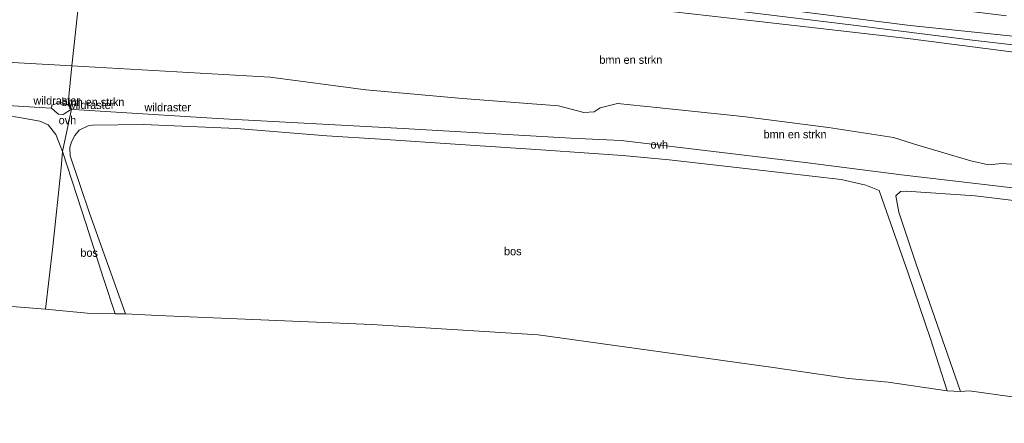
# Model space of a CAD drawing. Header units: millimetres. Extents: x 180000 to 190000, y 466229 to 468626.
# Tile 175 of 202: x 187855 to 188158, y 466479 to 466603. Entities that reach past the tile are written whole.
import ezdxf
from ezdxf.enums import TextEntityAlignment as Align

# ---------------------------------------------------------------- set-up
doc = ezdxf.new("R2010")
doc.units = ezdxf.units.MM
for name, color, linetype, lineweight in [('af-bs-doorgang', 8, 'Continuous', 18), ('af-bs-rasterhekwerk', 8, 'hekwerk', 18), ('bp-b5-bomenstruiken', 93, 'Continuous', 18), ('bp-b5-bos', 93, 'Continuous', 18), ('bp-b5-grasland', 93, 'Continuous', 18), ('gw-bs-insteekwatergang', 93, 'Continuous', 18), ('gw-bs-kruinlijn', 93, 'Continuous', 18), ('gw-bs-teenlijn', 93, 'Continuous', 18), ('kd-bs-opnamedtmgrens', 173, 'Continuous', 18), ('og-bs-hulpgeometrie', 53, 'Continuous', 18), ('vh-b5-verh_soort', 8, 'Continuous', 18), ('wh-bs-greppel', 133, 'greppel', 18)]:
    doc.layers.add(name, color=color, linetype=linetype, lineweight=lineweight)
doc.styles.add('rtw_iso', font='iso-rtw.shx')
doc.linetypes.add('greppel', pattern='A,25.5,-0.01,[14,RTW.shx,S=1,R=0,X=0,Y=0],1,[14,RTW.shx,S=1,R=0,X=0,Y=0],1,[14,RTW.shx,S=1,R=0,X=0,Y=0],1,[14,RTW.shx,S=1,R=0,X=0,Y=0],1,[14,RTW.shx,S=1,R=0,X=0,Y=0],0.5,-0.01', length=30.02)
doc.linetypes.add('hekwerk', pattern='A,7,-1.5,[1,RTW.shx,S=0.75,R=0,X=0,Y=0],-1.5', length=10)

# ---------------------------------------------------------------- blocks, each defined once
blk = doc.blocks.new('dtbattr-r')
at = {"style": 'rtw_iso'}
blk.add_attdef('TAG', text='', height=2.5, dxfattribs=at).set_placement((0, 0), align=Align.MIDDLE_CENTER)
blk = doc.blocks.new('dtbattr-l')
at = {"style": 'rtw_iso'}
blk.add_attdef('TAG', (0, 0), '', height=2.5, dxfattribs=at)

msp = doc.modelspace()

# ---------------------------------------------------------------- linework, layer by layer
at = {"layer": 'af-bs-doorgang'}
msp.add_polyline3d([(187868.9, 466574.34, 71.97), (187868.56, 466574.1, 72), (187867.13, 466574.21, 72), (187866.78, 466574.52, 71.97)], dxfattribs=at)
at = {"layer": 'af-bs-rasterhekwerk'}
for points in [[(187866.78, 466574.52, 71.97), (187864.99, 466576.08, 70.58), (187861.39, 466576.28, 70.46), (187851.59, 466576.87, 70.72)], [(187871.15, 466575.78, 70.34), (187868.9, 466574.34, 71.97)], [(187915.97, 466572.93, 69.27), (187873.42, 466575.61, 70.22), (187871.15, 466575.78, 70.34)], [(188024.55, 466566.82, 65.75), (187972.99, 466569.78, 67.21), (187915.97, 466572.93, 69.27)], [(188229.51, 466543.03, 61.93), (188223.2, 466543.8, 62.06), (188192.01, 466547.7, 62.74), (188155.81, 466552.08, 63.65), (188126.09, 466555.59, 64.16), (188096.47, 466559.35, 64.53), (188060.67, 466563.68, 64.99), (188039.95, 466566.13, 65.49), (188024.55, 466566.82, 65.75)]]:
    msp.add_polyline3d(points, dxfattribs=at)
at = {"layer": 'bp-b5-bomenstruiken'}
for points in [[(187875.35, 466626.81, 57.58), (187871.26, 466589.06, 70.41), (187838.44, 466590.93, 71.16), (187776.6, 466595.13, 71.91), (187740.72, 466597.88, 72.42), (187652.05, 466609.97, 73.17), (187620.12, 466613.64, 73.19), (187578.45, 466617.66, 73.32), (187557.48, 466620.46, 73.26), (187542.45, 466622.16, 73.27), (187526.09, 466623.62, 73.26), (187510.28, 466625.32, 73.27), (187511.87, 466638.96, 68.71), (187513.36, 466654.35, 63.64), (187514.08, 466665.57, 59.38), (187541.18, 466663.16, 59.62), (187571.05, 466659.56, 59.69), (187606.08, 466655.94, 59.53), (187643.46, 466651.72, 59.36), (187674.27, 466648.74, 59.26), (187707, 466645.29, 59.15), (187741.08, 466641.14, 58.94), (187792.02, 466636.26, 58.46), (187833.33, 466631.92, 58.06)], [(187868.9, 466574.34, 71.97), (187868.56, 466574.1, 72), (187867.13, 466574.21, 72), (187866.78, 466574.52, 71.97), (187864.99, 466576.08, 70.58), (187865.07, 466576.96, 70.46), (187867.63, 466577.83, 70.42), (187869.58, 466577.36, 70.49), (187870.91, 466576.33, 70.44), (187871.15, 466575.78, 70.34)]]:
    msp.add_polyline3d(points, close=True, dxfattribs=at)
for points in [[(188178.88, 466557.53, 63.43), (188156.86, 466559.11, 63.8), (188152.75, 466558.62, 63.79), (188147.33, 466559.87, 63.98), (188131.02, 466564.73, 64.28), (188123.55, 466567.02, 64.39), (188103.59, 466570.11, 64.75), (188077.29, 466573.51, 65.01), (188050.85, 466576.3, 65.54), (188038.83, 466577.55, 65.82), (188033.51, 466576.22, 65.85), (188031.62, 466574.9, 65.9), (188028.52, 466574.74, 65.99), (188020.73, 466576.75, 66.27), (187991.22, 466579.01, 67.1), (187961.58, 466581.66, 67.91), (187932.21, 466585.6, 69), (187871.26, 466589.06, 70.41), (187875.35, 466626.81, 57.58)], [(187578.45, 466617.66, 73.32), (187620.12, 466613.64, 73.19), (187652.05, 466609.97, 73.17), (187740.72, 466597.88, 72.42), (187776.6, 466595.13, 71.91), (187838.44, 466590.93, 71.16), (187871.26, 466589.06, 70.41), (187870.26, 466578.6, 70.36), (187871.15, 466575.78, 70.34), (187870.91, 466576.33, 70.44), (187869.58, 466577.36, 70.49), (187867.63, 466577.83, 70.42), (187865.07, 466576.96, 70.46), (187864.99, 466576.08, 70.58), (187861.39, 466576.28, 70.46), (187851.59, 466576.87, 70.72), (187810.21, 466579.5, 71.63), (187739.85, 466586.58, 72.67), (187693.69, 466592.57, 72.88), (187662.55, 466596.28, 72.87), (187566.74, 466605.32, 73.42)], [(188034.48, 466608.14, 55.42), (188083.3, 466602.56, 54.66), (188128.01, 466597.46, 53.74), (188165.4, 466592.68, 53.27)], [(188192.01, 466547.7, 62.74), (188155.81, 466552.08, 63.65), (188126.09, 466555.59, 64.16), (188096.47, 466559.35, 64.53), (188060.67, 466563.68, 64.99), (188039.95, 466566.13, 65.49), (188024.55, 466566.82, 65.75), (187972.99, 466569.78, 67.21), (187915.97, 466572.93, 69.27), (187873.42, 466575.61, 70.22), (187871.15, 466575.78, 70.34), (187870.26, 466578.6, 70.36), (187871.26, 466589.06, 70.41), (187932.21, 466585.6, 69), (187961.58, 466581.66, 67.91), (187991.22, 466579.01, 67.1), (188020.73, 466576.75, 66.27), (188028.52, 466574.74, 65.99), (188031.62, 466574.9, 65.9), (188033.51, 466576.22, 65.85), (188038.83, 466577.55, 65.82), (188050.85, 466576.3, 65.54), (188077.29, 466573.51, 65.01), (188103.59, 466570.11, 64.75), (188123.55, 466567.02, 64.39), (188131.02, 466564.73, 64.28), (188147.33, 466559.87, 63.98), (188152.75, 466558.62, 63.79), (188156.86, 466559.11, 63.8), (188178.88, 466557.53, 63.43)]]:
    msp.add_polyline3d(points, dxfattribs=at)
at = {"layer": 'bp-b5-bos'}
for points in [[(187865.45, 466533.55, 69.33), (187863.16, 466514.24, 68.64), (187815.46, 466518.05, 70.02), (187750.94, 466524.44, 71.55), (187730.99, 466526.41, 71.25), (187718.52, 466528.12, 71.26), (187714.44, 466528.43, 71.09), (187714.24, 466536.14, 71.37), (187714.14, 466545.07, 71.7), (187712.57, 466565.01, 72.32), (187710.33, 466586.69, 72.5), (187734.94, 466583.46, 72.47), (187755.95, 466580.86, 72.58), (187802.04, 466577.14, 71.95), (187825.36, 466575.68, 70.97), (187850.9, 466573.91, 70.58), (187855.67, 466573.08, 70.45), (187861.47, 466572.03, 70.37), (187863.98, 466570.91, 70.26), (187866.33, 466568, 70.02), (187868.42, 466562.78, 69.92), (187868.02, 466557.71, 69.75)], [(188134.96, 466505.13, 63.34), (188140.11, 466489.19, 62.79), (188121.97, 466491.88, 62.86), (188109.75, 466493.03, 62.79), (188086.67, 466496.4, 63.41), (188014.43, 466506.42, 65.24), (187963.44, 466509.61, 65.94), (187897.7, 466512.37, 67.7), (187887.73, 466512.82, 67.67), (187876.66, 466543.84, 69.26), (187870.77, 466561.43, 69.84), (187870.64, 466563.97, 69.93), (187871.11, 466565.77, 69.93), (187872.17, 466567.69, 69.96), (187873.49, 466569.29, 69.98), (187876.32, 466570.66, 69.99), (187877.62, 466570.84, 70.01), (187893.3, 466571.02, 69.65), (187921.88, 466569.79, 68.87), (187949.56, 466567.6, 67.92), (187966.03, 466566.58, 67.38), (187990.47, 466564.93, 66.71), (188016.81, 466563.13, 66.01), (188040.35, 466561.54, 65.39), (188054.69, 466560.2, 65.07), (188080.8, 466557.18, 64.57), (188107.56, 466554.12, 64.34), (188115.09, 466552.39, 64.15), (188119.24, 466550.74, 64.07), (188120.11, 466548.15, 64.05), (188128.05, 466525.4, 63.75)], [(187880.98, 466523.69, 68.5), (187884.6, 466512.82, 67.77), (187875.98, 466513.1, 68.3), (187863.16, 466514.24, 68.64), (187865.45, 466533.55, 69.33), (187868.02, 466557.71, 69.75), (187868.42, 466562.78, 69.92), (187875.71, 466540.37, 69.18)], [(188223.27, 466505.89, 62.1), (188218.92, 466479.2, 61.67), (188146.84, 466489.19, 62.99), (188144.2, 466488.97, 62.72), (188130.64, 466527.84, 63.72), (188125.26, 466544.09, 63.86), (188124.32, 466549.11, 64), (188125.71, 466550.5, 64), (188127.51, 466550.52, 64), (188148.67, 466549.14, 63.76), (188174.92, 466545.93, 63.21), (188200.1, 466542.7, 62.54), (188219.18, 466540.31, 62.17), (188228.49, 466538.79, 61.84), (188226.27, 466522.59, 62.12)]]:
    msp.add_polyline3d(points, close=True, dxfattribs=at)
at = {"layer": 'bp-b5-grasland'}
msp.add_polyline3d([(188166.13, 466597.57, 53.27), (188128.67, 466601.49, 53.74), (188083.41, 466607.23, 54.66), (188034.73, 466613.21, 55.41), (187985.66, 466618.58, 56.33), (187939.17, 466623.99, 56.9), (187892.81, 466629.31, 57.38), (187875.84, 466631.34, 57.58), (187876.44, 466636.88, 57.83), (187886.51, 466635.87, 57.77), (187919.83, 466632.16, 57.39), (187949.41, 466628.92, 57), (187978.53, 466625.62, 56.67), (188007.73, 466622.25, 56.27), (188034.19, 466619.11, 55.8), (188060.59, 466616.1, 55.41), (188082.91, 466613.42, 55.03), (188108.21, 466610.5, 54.61), (188132.45, 466607.58, 54.2), (188158.26, 466604.43, 53.76)], dxfattribs=at)
for points in [[(188236.85, 466588.79, 51.88), (188236.47, 466586.45, 51.04), (188207.28, 466590.12, 51.59), (188147.83, 466596.99, 52.82), (188111.3, 466601.59, 53.47), (188039.03, 466610.45, 54.87), (187967.15, 466618.46, 56.16), (187906.14, 466625.36, 56.86), (187875.59, 466628.99, 57.12), (187875.84, 466631.34, 57.58), (187892.81, 466629.31, 57.38), (187939.17, 466623.99, 56.9), (187985.66, 466618.58, 56.33), (188034.73, 466613.21, 55.41), (188083.41, 466607.23, 54.66), (188128.67, 466601.49, 53.74), (188166.13, 466597.57, 53.27), (188201.13, 466593.59, 52.64), (188224.65, 466590.44, 52.17)], [(188236.47, 466586.45, 51.04), (188236, 466583.12, 52.17), (188223.82, 466584.75, 52.17), (188200.47, 466588, 52.64), (188165.4, 466592.68, 53.27), (188128.01, 466597.46, 53.74), (188083.3, 466602.56, 54.66), (188034.48, 466608.14, 55.42), (187985.06, 466613.58, 56.33), (187938.42, 466618.93, 56.9), (187892.99, 466624.03, 57.38), (187875.35, 466626.81, 57.58), (187875.59, 466628.99, 57.12), (187906.14, 466625.36, 56.86), (187967.15, 466618.46, 56.16), (188039.03, 466610.45, 54.87), (188111.3, 466601.59, 53.47), (188147.83, 466596.99, 52.82), (188207.28, 466590.12, 51.59)]]:
    msp.add_polyline3d(points, close=True, dxfattribs=at)
at = {"layer": 'gw-bs-insteekwatergang'}
for points in [[(187875.84, 466631.34, 57.58), (187892.81, 466629.31, 57.38), (187939.17, 466623.99, 56.9), (187985.66, 466618.58, 56.33), (188034.73, 466613.21, 55.41), (188083.41, 466607.23, 54.66), (188128.67, 466601.49, 53.74)], [(188236, 466583.12, 52.17), (188223.82, 466584.75, 52.17), (188200.47, 466588, 52.64), (188165.4, 466592.68, 53.27), (188128.01, 466597.46, 53.74), (188083.3, 466602.56, 54.66), (188034.48, 466608.14, 55.42), (187985.06, 466613.58, 56.33), (187938.42, 466618.93, 56.9), (187892.99, 466624.03, 57.38), (187875.35, 466626.81, 57.58)], [(188236.85, 466588.79, 51.88), (188224.65, 466590.44, 52.17), (188201.13, 466593.59, 52.64), (188166.13, 466597.57, 53.27), (188128.67, 466601.49, 53.74)]]:
    msp.add_polyline3d(points, dxfattribs=at)
at = {"layer": 'gw-bs-kruinlijn'}
for points in [[(187871.26, 466589.06, 70.41), (187838.44, 466590.93, 71.16), (187776.6, 466595.13, 71.91), (187740.72, 466597.88, 72.42)], [(187932.21, 466585.6, 69), (187871.26, 466589.06, 70.41)], [(188230.66, 466551.09, 61.98), (188204.84, 466554.24, 62.82), (188178.88, 466557.53, 63.43), (188156.86, 466559.11, 63.8), (188152.75, 466558.62, 63.79), (188147.33, 466559.87, 63.98), (188131.02, 466564.73, 64.28), (188123.55, 466567.02, 64.39), (188103.59, 466570.11, 64.75), (188077.29, 466573.51, 65.01), (188050.85, 466576.3, 65.54), (188038.83, 466577.55, 65.82), (188033.51, 466576.22, 65.85), (188031.62, 466574.9, 65.9), (188028.52, 466574.74, 65.99), (188020.73, 466576.75, 66.27), (187991.22, 466579.01, 67.1), (187961.58, 466581.66, 67.91), (187932.21, 466585.6, 69)]]:
    msp.add_polyline3d(points, dxfattribs=at)
at = {"layer": 'gw-bs-teenlijn'}
msp.add_polyline3d([(187864.99, 466576.08, 70.58), (187865.07, 466576.96, 70.46), (187867.63, 466577.83, 70.42), (187869.58, 466577.36, 70.49), (187870.91, 466576.33, 70.44), (187871.15, 466575.78, 70.34)], dxfattribs=at)
at = {"layer": 'kd-bs-opnamedtmgrens'}
for points in [[(187863.16, 466514.24, 68.64), (187815.46, 466518.05, 70.02), (187750.94, 466524.44, 71.55), (187730.99, 466526.41, 71.25), (187718.52, 466528.12, 71.26), (187714.44, 466528.43, 71.09), (187711.96, 466528.77, 71.2), (187709.39, 466529.24, 71.41), (187697.78, 466531.09, 71.37), (187639.4, 466540.32, 72.81), (187604.56, 466545.83, 72.79), (187601.8, 466546.39, 72.76), (187558.96, 466551.51, 73.8), (187555.71, 466551.89, 73.97), (187552, 466552.33, 74.11), (187549.59, 466552.65, 74.22), (187545.24, 466553.16, 74.15), (187541.41, 466553.62, 74.15), (187538.44, 466553.96, 74.32), (187521.04, 466556.02, 74.2), (187503.97, 466558.61, 74.17)], [(188218.92, 466479.2, 61.67), (188146.84, 466489.19, 62.99), (188144.2, 466488.97, 62.72), (188140.11, 466489.19, 62.79), (188121.97, 466491.88, 62.86), (188109.75, 466493.03, 62.79), (188086.67, 466496.4, 63.41), (188014.43, 466506.42, 65.24), (187963.44, 466509.61, 65.94), (187897.7, 466512.37, 67.7), (187887.73, 466512.82, 67.67), (187884.6, 466512.82, 67.77), (187875.98, 466513.1, 68.3), (187863.16, 466514.24, 68.64)]]:
    msp.add_polyline3d(points, dxfattribs=at)
at = {"layer": 'og-bs-hulpgeometrie'}
msp.add_polyline3d([(187863.16, 466514.24, 68.64), (187865.45, 466533.55, 69.33), (187868.02, 466557.71, 69.75), (187868.42, 466562.78, 69.92), (187871.15, 466575.78, 70.34), (187870.26, 466578.6, 70.36), (187871.26, 466589.06, 70.41), (187875.35, 466626.81, 57.58)], dxfattribs=at)
at = {"layer": 'vh-b5-verh_soort'}
for points in [[(187851.59, 466576.87, 70.72), (187861.39, 466576.28, 70.46), (187864.99, 466576.08, 70.58), (187866.78, 466574.52, 71.97), (187867.13, 466574.21, 72), (187868.56, 466574.1, 72), (187868.9, 466574.34, 71.97), (187871.15, 466575.78, 70.34), (187868.42, 466562.78, 69.92), (187866.33, 466568, 70.02), (187863.98, 466570.91, 70.26), (187861.47, 466572.03, 70.37), (187855.67, 466573.08, 70.45), (187850.9, 466573.91, 70.58)], [(188174.92, 466545.93, 63.21), (188148.67, 466549.14, 63.76), (188127.51, 466550.52, 64), (188125.71, 466550.5, 64), (188124.32, 466549.11, 64), (188125.26, 466544.09, 63.86), (188130.64, 466527.84, 63.72), (188144.2, 466488.97, 62.72), (188140.11, 466489.19, 62.79), (188134.96, 466505.13, 63.34), (188128.05, 466525.4, 63.75), (188120.11, 466548.15, 64.05), (188119.24, 466550.74, 64.07), (188115.09, 466552.39, 64.15), (188107.56, 466554.12, 64.34), (188080.8, 466557.18, 64.57), (188054.69, 466560.2, 65.07), (188040.35, 466561.54, 65.39), (188016.81, 466563.13, 66.01), (187990.47, 466564.93, 66.71), (187966.03, 466566.58, 67.38), (187949.56, 466567.6, 67.92), (187921.88, 466569.79, 68.87), (187893.3, 466571.02, 69.65), (187877.62, 466570.84, 70.01), (187876.32, 466570.66, 69.99), (187873.49, 466569.29, 69.98), (187872.17, 466567.69, 69.96), (187871.11, 466565.77, 69.93), (187870.64, 466563.97, 69.93), (187870.77, 466561.43, 69.84), (187876.66, 466543.84, 69.26), (187887.73, 466512.82, 67.67), (187884.6, 466512.82, 67.77), (187880.98, 466523.69, 68.5), (187875.71, 466540.37, 69.18), (187868.42, 466562.78, 69.92), (187871.15, 466575.78, 70.34), (187873.42, 466575.61, 70.22), (187915.97, 466572.93, 69.27), (187972.99, 466569.78, 67.21), (188024.55, 466566.82, 65.75), (188039.95, 466566.13, 65.49), (188060.67, 466563.68, 64.99), (188096.47, 466559.35, 64.53), (188126.09, 466555.59, 64.16), (188155.81, 466552.08, 63.65), (188192.01, 466547.7, 62.74)]]:
    msp.add_polyline3d(points, dxfattribs=at)
at = {"layer": 'wh-bs-greppel'}
for points in [[(188111.3, 466601.59, 53.47), (188039.03, 466610.45, 54.87), (187967.15, 466618.46, 56.16), (187906.14, 466625.36, 56.86), (187875.59, 466628.99, 57.12)], [(188236.47, 466586.45, 51.04), (188207.28, 466590.12, 51.59), (188147.83, 466596.99, 52.82), (188111.3, 466601.59, 53.47)]]:
    msp.add_polyline3d(points, dxfattribs=at)

# ---------------------------------------------------------------- block references
at = {"layer": 'af-bs-rasterhekwerk'}
ref = msp.add_blockref('dtbattr-l', (187859.47, 466576.4, 70.51), dxfattribs=at)
ref.add_attrib('TAG', 'wildraster', dxfattribs={"layer": '0', "height": 2.5, "style": 'rtw_iso'}).set_placement((187859.47, 466576.4, 70.51), align=Align.BOTTOM_LEFT)
ref = msp.add_blockref('dtbattr-l', (187870.02, 466575.06, 71.16), dxfattribs=at)
ref.add_attrib('TAG', 'wildraster', dxfattribs={"layer": '0', "height": 2.5, "style": 'rtw_iso'}).set_placement((187870.02, 466575.06, 71.16), align=Align.BOTTOM_LEFT)
ref = msp.add_blockref('dtbattr-l', (187893.56, 466574.34, 69.77), dxfattribs=at)
ref.add_attrib('TAG', 'wildraster', dxfattribs={"layer": '0', "height": 2.5, "style": 'rtw_iso'}).set_placement((187893.56, 466574.34, 69.77), align=Align.BOTTOM_LEFT)
at = {"layer": 'bp-b5-bomenstruiken'}
ref = msp.add_blockref('dtbattr-r', (188033.27, 466588.95, 61.62), dxfattribs=at)
ref.add_attrib('TAG', 'bmn en strkn', dxfattribs={"layer": '0', "height": 2.5, "style": 'rtw_iso'}).set_placement((188033.27, 466588.95, 61.62), align=Align.BOTTOM_LEFT)
ref = msp.add_blockref('dtbattr-r', (187868.09, 466575.97, 71.07), dxfattribs=at)
ref.add_attrib('TAG', 'bmn en strkn', dxfattribs={"layer": '0', "height": 2.5, "style": 'rtw_iso'}).set_placement((187868.09, 466575.97, 71.07), align=Align.BOTTOM_LEFT)
ref = msp.add_blockref('dtbattr-r', (188083.7, 466566.05, 65.61), dxfattribs=at)
ref.add_attrib('TAG', 'bmn en strkn', dxfattribs={"layer": '0', "height": 2.5, "style": 'rtw_iso'}).set_placement((188083.7, 466566.05, 65.61), align=Align.BOTTOM_LEFT)
at = {"layer": 'bp-b5-bos'}
ref = msp.add_blockref('dtbattr-r', (187873.88, 466529.63, 68.92), dxfattribs=at)
ref.add_attrib('TAG', 'bos', dxfattribs={"layer": '0', "height": 2.5, "style": 'rtw_iso'}).set_placement((187873.88, 466529.63, 68.92), align=Align.BOTTOM_LEFT)
ref = msp.add_blockref('dtbattr-r', (188003.99, 466530.11, 66.53), dxfattribs=at)
ref.add_attrib('TAG', 'bos', dxfattribs={"layer": '0', "height": 2.5, "style": 'rtw_iso'}).set_placement((188003.99, 466530.11, 66.53), align=Align.BOTTOM_LEFT)
at = {"layer": 'vh-b5-verh_soort'}
ref = msp.add_blockref('dtbattr-r', (187867.21, 466570.39, 72.43), dxfattribs=at)
ref.add_attrib('TAG', 'ovh', dxfattribs={"layer": '0', "height": 2.5, "style": 'rtw_iso'}).set_placement((187867.21, 466570.39, 72.43), align=Align.BOTTOM_LEFT)
ref = msp.add_blockref('dtbattr-r', (188048.96, 466562.9, 66), dxfattribs=at)
ref.add_attrib('TAG', 'ovh', dxfattribs={"layer": '0', "height": 2.5, "style": 'rtw_iso'}).set_placement((188048.96, 466562.9, 66), align=Align.BOTTOM_LEFT)

doc.saveas('drawing.dxf')
